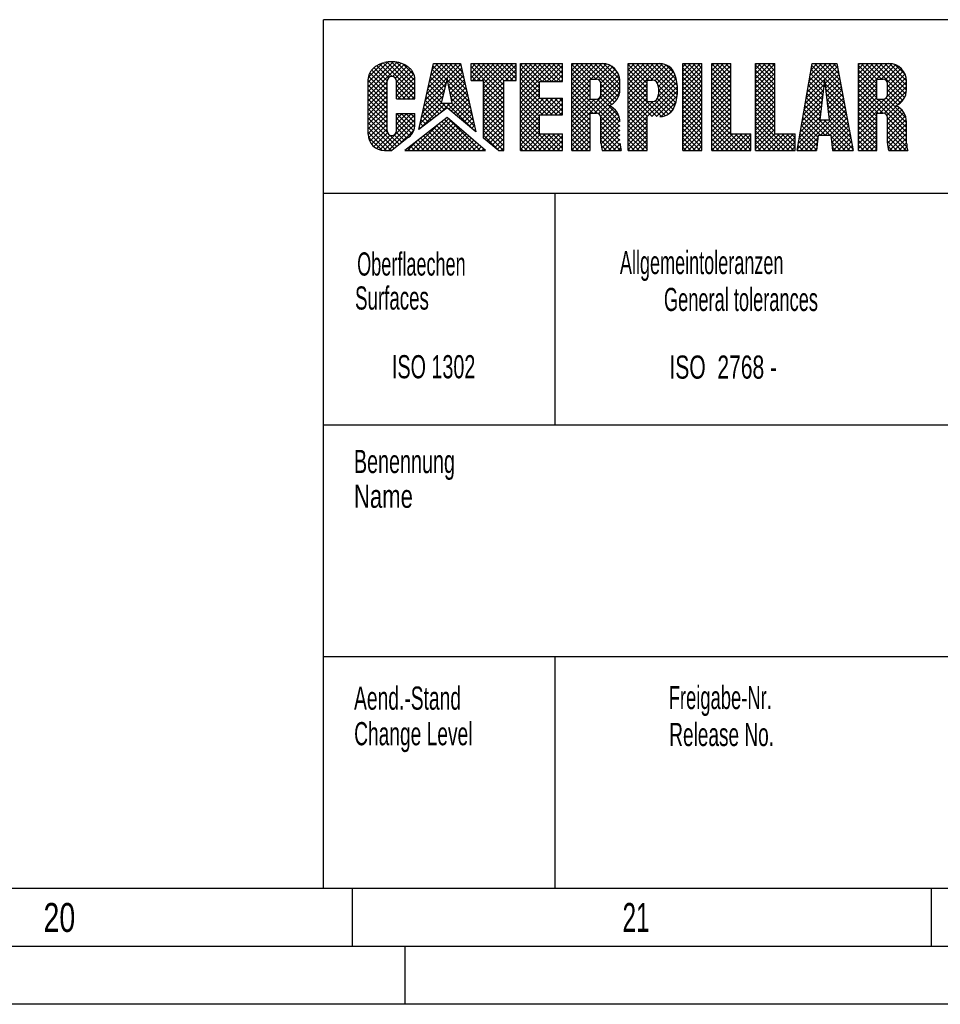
# Model space of a CAD drawing. Header units: millimetres. Extents: x 0 to 1189, y 0 to 841.
# Tile 63 of 111: x 966 to 1045, y 0 to 85. Entities that reach past the tile are written whole.
import ezdxf
from ezdxf.enums import TextEntityAlignment as Align

# ---------------------------------------------------------------- set-up
doc = ezdxf.new("R2010")
doc.units = ezdxf.units.MM
doc.header["$LTSCALE"] = 65.395
doc.layers.get('0').update_dxf_attribs({"linetype": 'CONTINUOUS'})
doc.styles.add('TEXTSTYLE_2', font='txt')
doc.styles.add('TEXTSTYLE_3', font='txt', dxfattribs={"width": 0.8})

msp = doc.modelspace()

# ---------------------------------------------------------------- linework, layer by layer
at = {"color": 6, "linetype": 'CONTINUOUS'}
for p, q in [((1179, 85), (992, 85)), ((992, 10), (992, 85)), ((1179, 70), (992, 70)), ((1184, 5), (5, 5))]:
    msp.add_line(p, q, dxfattribs=at)
at = {"color": 5, "linetype": 'CONTINUOUS'}
for p, q in [((997.99719, 81.36349), (995.84867, 79.21497)), ((997.58099, 81.35136), (995.84867, 79.61904)), ((998.35857, 81.3208), (995.84867, 78.8109)), ((998.68001, 81.23817), (995.84867, 78.40683)), ((997.06892, 81.24336), (995.86364, 80.03808)), ((996.28517, 80.79411), (996.23406, 80.74369)), ((996.33905, 80.84289), (996.28517, 80.79411)), ((996.39561, 80.88993), (996.33905, 80.84289)), ((997.47574, 79.73103), (996.35261, 80.85416)), ((996.45475, 80.93516), (996.39561, 80.88993)), ((996.51636, 80.9785), (996.45475, 80.93516)), ((996.58035, 81.01986), (996.51636, 80.9785)), ((996.64659, 81.05918), (996.58035, 81.01986)), ((997.61247, 79.99837), (996.58702, 81.02382)), ((996.71497, 81.09639), (996.64659, 81.05918)), ((996.78537, 81.13143), (996.71497, 81.09639)), ((996.85767, 81.16423), (996.78537, 81.13143)), ((997.91753, 80.09738), (996.85287, 81.16205)), ((996.93174, 81.19472), (996.85767, 81.16423)), ((997.00746, 81.22286), (996.93174, 81.19472)), ((997.08467, 81.24861), (997.00746, 81.22286)), ((997.16326, 81.27192), (997.08467, 81.24861)), ((999.88474, 78.53424), (997.15077, 81.26822)), ((997.324, 81.31104), (997.24308, 81.29274)), ((997.40587, 81.32678), (997.324, 81.31104)), ((997.48855, 81.33994), (997.40587, 81.32678)), ((999.88474, 78.93832), (997.48386, 81.33919)), ((997.57189, 81.3505), (997.48855, 81.33994)), ((997.65575, 81.35844), (997.57189, 81.3505)), ((997.73998, 81.36373), (997.65575, 81.35844)), ((997.82443, 81.36638), (997.73998, 81.36373)), ((997.90895, 81.36638), (997.82443, 81.36638)), ((999.88474, 79.34239), (997.86075, 81.36638)), ((997.99341, 81.36373), (997.90895, 81.36638)), ((998.96759, 81.12168), (997.94051, 80.0946)), ((998.07763, 81.35844), (997.99341, 81.36373)), ((998.16149, 81.3505), (998.07763, 81.35844)), ((998.24483, 81.33994), (998.16149, 81.3505)), ((999.22375, 80.97377), (998.19711, 79.94713)), ((998.32751, 81.32678), (998.24483, 81.33994)), ((999.44819, 80.79413), (998.28654, 79.63248)), ((999.88474, 79.74646), (998.30005, 81.33115)), ((998.40938, 81.31104), (998.32751, 81.32678)), ((998.4903, 81.29274), (998.40938, 81.31104)), ((998.57012, 81.27192), (998.4903, 81.29274)), ((998.64871, 81.24861), (998.57012, 81.27192)), ((998.72593, 81.22286), (998.64871, 81.24861)), ((998.80164, 81.19472), (998.72593, 81.22286)), ((998.87571, 81.16422), (998.80164, 81.19472)), ((999.82918, 80.20609), (998.86778, 81.16749)), ((998.94801, 81.13143), (998.87571, 81.16422)), ((999.01841, 81.09639), (998.94801, 81.13143)), ((999.08679, 81.05918), (999.01841, 81.09639)), ((999.15303, 81.01986), (999.08679, 81.05918)), ((999.21702, 80.9785), (999.15303, 81.01986)), ((999.27863, 80.93516), (999.21702, 80.9785)), ((999.33777, 80.88993), (999.27863, 80.93516)), ((999.39433, 80.84288), (999.33777, 80.88993)), ((999.44821, 80.79411), (999.39433, 80.84288)), ((999.49932, 80.74369), (999.44821, 80.79411)), ((1000.20981, 75.52125), (1001.48289, 81.20969)), ((1003.8294, 81.13463), (1000.78468, 78.08992)), ((1003.50038, 81.20969), (1000.90119, 78.6105)), ((1003.09631, 81.20969), (1001.0177, 79.13107)), ((1002.69224, 81.20969), (1001.1342, 79.65165)), ((1002.28817, 81.20969), (1001.25071, 80.17223)), ((1001.8841, 81.20969), (1001.36721, 80.6928)), ((1002.63995, 79.81974), (1001.44031, 81.01939)), ((1001.48289, 81.20969), (1003.81245, 81.20969)), ((1004.44197, 78.42179), (1001.65408, 81.20969)), ((1004.32412, 78.94372), (1002.05815, 81.20969)), ((1004.20627, 79.46564), (1002.46222, 81.20969)), ((1003.90383, 80.805), (1002.72183, 79.623)), ((1004.08841, 79.98757), (1002.86629, 81.20969)), ((1003.97056, 80.50949), (1003.27036, 81.20969)), ((1003.85271, 81.03141), (1003.67443, 81.20969)), ((1003.81245, 81.20969), (1005.13974, 75.33164)), ((1004.73346, 81.20969), (1008.6341, 81.20969)), ((1004.73346, 79.74696), (1004.73346, 81.20969)), ((1005.11667, 81.20969), (1004.73346, 80.82648)), ((1005.52074, 81.20969), (1004.73346, 80.42241)), ((1005.92481, 81.20969), (1004.73346, 80.01834)), ((1007.55055, 78.14172), (1004.73346, 80.9588)), ((1006.32888, 81.20969), (1004.86615, 79.74696)), ((1007.55055, 78.54579), (1004.88665, 81.20969)), ((1006.73295, 81.20969), (1005.27022, 79.74696)), ((1007.55055, 78.94986), (1005.29072, 81.20969)), ((1007.13702, 81.20969), (1005.67429, 79.74696)), ((1007.55055, 79.35393), (1005.69479, 81.20969)), ((1007.54109, 81.20969), (1005.81696, 79.48556)), ((1007.94516, 81.20969), (1005.81696, 79.08149)), ((1008.34924, 81.20969), (1005.81696, 78.67742)), ((1008.6341, 81.09048), (1005.81696, 78.27334)), ((1007.56159, 79.74696), (1006.09886, 81.20969)), ((1007.96566, 79.74696), (1006.50293, 81.20969)), ((1008.36973, 79.74696), (1006.907, 81.20969)), ((1008.6341, 79.88666), (1007.31107, 81.20969)), ((1008.6341, 80.29073), (1007.71514, 81.20969)), ((1008.6341, 80.6948), (1008.11922, 81.20969)), ((1008.6341, 81.09887), (1008.52329, 81.20969)), ((1008.6341, 79.74696), (1008.6341, 81.20969)), ((1009.0068, 81.20969), (1012.61814, 81.20969)), ((1009.0068, 73.70639), (1009.0068, 81.20969)), ((1009.15738, 81.20969), (1009.0068, 81.05911)), ((1009.56145, 81.20969), (1009.0068, 80.65504)), ((1009.96552, 81.20969), (1009.0068, 80.25097)), ((1010.36959, 81.20969), (1009.0068, 79.84689)), ((1010.77366, 81.20969), (1009.0068, 79.44282)), ((1011.17773, 81.20969), (1009.0068, 79.03875)), ((1011.5818, 81.20969), (1009.0068, 78.63468)), ((1011.98588, 81.20969), (1009.0068, 78.23061)), ((1010.65158, 79.48547), (1009.0068, 81.13025)), ((1010.86352, 79.6776), (1009.33143, 81.20969)), ((1011.26759, 79.6776), (1009.7355, 81.20969)), ((1011.67166, 79.6776), (1010.13957, 81.20969)), ((1012.07573, 79.6776), (1010.54364, 81.20969)), ((1012.38995, 81.20969), (1010.85786, 79.6776)), ((1012.4798, 79.6776), (1010.94771, 81.20969)), ((1012.61814, 81.03381), (1011.26193, 79.6776)), ((1012.61814, 79.94334), (1011.35178, 81.20969)), ((1012.61814, 80.34741), (1011.75586, 81.20969)), ((1012.61814, 80.75148), (1012.15993, 81.20969)), ((1012.61814, 81.15555), (1012.564, 81.20969)), ((1012.61814, 79.6776), (1012.61814, 81.20969)), ((1013.44054, 81.20969), (1016.07131, 81.20969)), ((1013.44054, 73.70637), (1013.44054, 81.20969)), ((1013.44054, 81.18894), (1013.46129, 81.20969)), ((1013.60216, 81.20969), (1013.44054, 81.04807)), ((1014.00623, 81.20969), (1013.44054, 80.644)), ((1014.4103, 81.20969), (1013.44054, 80.23993)), ((1014.81437, 81.20969), (1013.44054, 79.83586)), ((1015.21844, 81.20969), (1013.44054, 79.43178)), ((1015.62252, 81.20969), (1013.44054, 79.02771)), ((1016.02659, 81.20969), (1013.44054, 78.62364)), ((1015.01378, 79.56805), (1013.44054, 81.14129)), ((1015.12952, 79.85638), (1013.77621, 81.20969)), ((1015.53359, 79.85638), (1014.18028, 81.20969)), ((1017.45314, 78.3409), (1014.58435, 81.20969)), ((1017.55362, 78.64449), (1014.98842, 81.20969)), ((1016.39559, 81.17462), (1015.07735, 79.85638)), ((1017.58821, 79.01398), (1015.3925, 81.20969)), ((1016.69884, 81.0738), (1015.48142, 79.85638)), ((1017.58821, 79.41805), (1015.79657, 81.20969)), ((1016.95489, 80.92578), (1015.80183, 79.77272)), ((1017.58217, 79.82815), (1016.20669, 81.20363)), ((1017.41201, 80.40239), (1016.78093, 81.03347)), ((1018.30334, 81.20969), (1021.04138, 81.20969)), ((1018.30334, 73.70639), (1018.30334, 81.20969)), ((1018.45101, 81.20969), (1018.30334, 81.06201)), ((1018.85508, 81.20969), (1018.30334, 80.65794)), ((1019.25916, 81.20969), (1018.30334, 80.25387)), ((1019.66323, 81.20969), (1018.30334, 79.8498)), ((1020.0673, 81.20969), (1018.30334, 79.44573)), ((1020.47137, 81.20969), (1018.30334, 79.04166)), ((1020.87544, 81.20969), (1018.30334, 78.63758)), ((1021.2615, 81.19168), (1018.30334, 78.23351)), ((1019.94809, 79.48259), (1018.30334, 81.12734)), ((1020.04987, 79.78489), (1018.62507, 81.20969)), ((1020.46102, 79.7778), (1019.02914, 81.20969)), ((1022.48572, 78.15718), (1019.43321, 81.20969)), ((1022.53723, 78.50974), (1019.83728, 81.20969)), ((1022.55815, 78.89289), (1020.24135, 81.20969)), ((1021.57432, 81.10043), (1020.25878, 79.78489)), ((1021.83255, 80.95458), (1020.60698, 79.72901)), ((1022.53947, 79.31563), (1020.64542, 81.20969)), ((1022.04585, 80.76382), (1020.81285, 79.53081)), ((1022.4645, 79.79468), (1021.04952, 81.20966)), ((1022.29479, 80.36846), (1021.55454, 81.10871)), ((1023.02309, 81.20969), (1024.66788, 81.20969)), ((1023.02309, 73.70639), (1023.02309, 81.20969)), ((1023.29987, 81.20969), (1023.02309, 80.93291)), ((1023.70394, 81.20969), (1023.02309, 80.52884)), ((1024.10801, 81.20969), (1023.02309, 80.12477)), ((1024.51208, 81.20969), (1023.02309, 79.7207)), ((1024.66788, 80.96141), (1023.02309, 79.31663)), ((1024.66788, 79.20759), (1023.02309, 80.85237)), ((1024.66788, 79.61166), (1023.06985, 81.20969)), ((1024.66788, 80.01573), (1023.47392, 81.20969)), ((1024.66788, 80.4198), (1023.87799, 81.20969)), ((1024.66788, 80.82387), (1024.28206, 81.20969)), ((1024.66788, 73.70639), (1024.66788, 81.20969)), ((1025.52601, 81.20969), (1027.17077, 81.20969)), ((1025.52601, 73.70639), (1025.52601, 81.20969)), ((1025.72429, 81.20969), (1025.52601, 81.01141)), ((1026.12836, 81.20969), (1025.52601, 80.60734)), ((1026.53244, 81.20969), (1025.52601, 80.20327)), ((1026.93651, 81.20969), (1025.52601, 79.79919)), ((1027.17077, 79.53319), (1025.52601, 81.17795)), ((1027.17077, 81.03988), (1025.52601, 79.39512)), ((1027.17077, 79.12912), (1025.52601, 80.77388)), ((1027.17077, 79.93726), (1025.89835, 81.20969)), ((1027.17077, 80.34134), (1026.30242, 81.20969)), ((1027.17077, 80.74541), (1026.70649, 81.20969)), ((1027.17077, 81.14948), (1027.11056, 81.20969)), ((1027.17077, 75.13663), (1027.17077, 81.20969)), ((1029.28038, 81.20969), (1030.96093, 81.20969)), ((1029.28038, 73.70639), (1029.28038, 81.20969)), ((1029.36093, 81.20969), (1029.28038, 81.12914)), ((1029.765, 81.20969), (1029.28038, 80.72507)), ((1030.16908, 81.20969), (1029.28038, 80.32099)), ((1030.57315, 81.20969), (1029.28038, 79.91692)), ((1030.96093, 81.1934), (1029.28038, 79.51285)), ((1030.96093, 79.37967), (1029.28038, 81.06022)), ((1030.96093, 80.78933), (1029.28038, 79.10878)), ((1030.96093, 79.78375), (1029.53499, 81.20969)), ((1030.96093, 80.18782), (1029.93906, 81.20969)), ((1030.96093, 80.59189), (1030.34313, 81.20969)), ((1030.96093, 80.99596), (1030.7472, 81.20969)), ((1030.96093, 75.13663), (1030.96093, 81.20969)), ((1032.89172, 73.70639), (1034.17891, 81.20969)), ((1036.37287, 80.94834), (1033.67048, 78.24596)), ((1036.23014, 81.20969), (1033.75416, 78.7337)), ((1035.82607, 81.20969), (1033.83783, 79.22144)), ((1035.422, 81.20969), (1033.9215, 79.70919)), ((1035.01793, 81.20969), (1034.00517, 80.19693)), ((1034.61386, 81.20969), (1034.08885, 80.68467)), ((1036.85948, 78.32997), (1034.14975, 81.0397)), ((1034.20979, 81.20969), (1034.17252, 81.17242)), ((1034.17891, 81.20969), (1036.3243, 81.20969)), ((1036.76725, 78.82628), (1034.38384, 81.20969)), ((1036.67501, 79.32259), (1034.78791, 81.20969)), ((1036.58277, 79.8189), (1035.19198, 81.20969)), ((1036.49053, 80.31521), (1035.59605, 81.20969)), ((1036.3983, 80.81151), (1036.00012, 81.20969)), ((1036.3243, 81.20969), (1037.71876, 73.70639)), ((1038.18357, 81.20969), (1040.81436, 81.20969)), ((1038.18357, 73.70637), (1038.18357, 81.20969)), ((1038.2505, 81.20969), (1038.18357, 81.14276)), ((1038.65457, 81.20969), (1038.18357, 80.73869)), ((1039.05864, 81.20969), (1038.18357, 80.33461)), ((1039.46271, 81.20969), (1038.18357, 79.93054)), ((1039.86678, 81.20969), (1038.18357, 79.52647)), ((1040.27085, 81.20969), (1038.18357, 79.1224)), ((1040.67492, 81.20969), (1038.18357, 78.71833)), ((1041.05912, 81.18981), (1038.18357, 78.31426)), ((1039.75686, 79.4733), (1038.18357, 81.0466)), ((1039.77785, 79.85638), (1038.42455, 81.20969)), ((1040.18193, 79.85638), (1038.82862, 81.20969)), ((1042.16542, 78.27696), (1039.23269, 81.20969)), ((1042.27806, 78.56839), (1039.63676, 81.20969)), ((1042.33056, 78.91996), (1040.04083, 81.20969)), ((1041.37547, 81.10209), (1040.12976, 79.85638)), ((1042.33127, 79.32332), (1040.44491, 81.20969)), ((1041.64167, 80.96422), (1040.488, 79.81055)), ((1041.86676, 80.78524), (1040.66984, 79.58832)), ((1042.33088, 79.72779), (1040.84938, 81.20928)), ((1042.2331, 80.22964), (1041.35123, 81.11151)), ((995.85043, 79.91859), (995.84865, 79.8553)), ((995.85574, 79.98177), (995.85043, 79.91859)), ((995.86457, 80.04473), (995.85574, 79.98177)), ((995.87692, 80.10735), (995.86457, 80.04473)), ((995.89275, 80.16954), (995.87692, 80.10735)), ((997.47392, 78.52063), (995.879, 80.11555)), ((995.91206, 80.23117), (995.89275, 80.16954)), ((995.93479, 80.29214), (995.91206, 80.23117)), ((995.96091, 80.35235), (995.93479, 80.29214)), ((995.99037, 80.41169), (995.96091, 80.35235)), ((997.47392, 78.92471), (995.98923, 80.4094)), ((996.02312, 80.47005), (995.99037, 80.41169)), ((996.05911, 80.52733), (996.02312, 80.47005)), ((996.09828, 80.58343), (996.05911, 80.52733)), ((996.14054, 80.63825), (996.09828, 80.58343)), ((996.18583, 80.6917), (996.14054, 80.63825)), ((997.47392, 79.32878), (996.15151, 80.65119)), ((996.23406, 80.74369), (996.18583, 80.6917)), ((999.63775, 80.57963), (998.28654, 79.22841)), ((999.7852, 80.323), (998.28654, 78.82434)), ((999.874, 80.00773), (998.28654, 78.42027)), ((999.54755, 80.6917), (999.49932, 80.74369)), ((999.59284, 80.63825), (999.54755, 80.6917)), ((999.6351, 80.58342), (999.59284, 80.63825)), ((999.67427, 80.52732), (999.6351, 80.58342)), ((999.71026, 80.47005), (999.67427, 80.52732)), ((999.74301, 80.41169), (999.71026, 80.47005)), ((999.77247, 80.35235), (999.74301, 80.41169)), ((999.79859, 80.29214), (999.77247, 80.35235)), ((999.82132, 80.23117), (999.79859, 80.29214)), ((999.84063, 80.16954), (999.82132, 80.23117)), ((999.85646, 80.10735), (999.84063, 80.16954)), ((999.86881, 80.04473), (999.85646, 80.10735)), ((999.87764, 79.98177), (999.86881, 80.04473)), ((999.88295, 79.91859), (999.87764, 79.98177)), ((999.88473, 79.85529), (999.88295, 79.91859)), ((1002.40756, 78.83992), (1001.21862, 80.02886)), ((1002.48502, 79.16653), (1001.29252, 80.35904)), ((1002.56249, 79.49314), (1001.36641, 80.68921)), ((1002.66123, 79.90948), (1002.16011, 77.79664)), ((1003.10816, 77.79664), (1002.66123, 79.90948)), ((1003.97827, 80.47536), (1002.79238, 79.28947)), ((1004.0527, 80.14572), (1002.86293, 78.95595)), ((1005.54123, 79.74696), (1004.73346, 80.55473)), ((1005.13716, 79.74696), (1004.73346, 80.15066)), ((1008.6341, 80.68641), (1007.69465, 79.74696)), ((1008.6341, 80.28234), (1008.09872, 79.74696)), ((1010.65158, 79.08139), (1009.0068, 80.72618)), ((1010.65158, 78.67732), (1009.0068, 80.32211)), ((1010.65158, 78.27325), (1009.0068, 79.91803)), ((1012.61814, 80.62974), (1011.666, 79.6776)), ((1012.61814, 80.22566), (1012.07007, 79.6776)), ((1015.01378, 79.16398), (1013.44054, 80.73722)), ((1015.01378, 78.7599), (1013.44054, 80.33314)), ((1015.01378, 78.35583), (1013.44054, 79.92907)), ((1017.57035, 79.92495), (1013.44054, 75.79514)), ((1017.17091, 80.73772), (1015.94211, 79.50893)), ((1017.34848, 80.51123), (1015.94344, 79.10618)), ((1017.48475, 80.24342), (1015.94344, 78.70211)), ((1019.94809, 79.07852), (1018.30334, 80.72327)), ((1019.94809, 78.67445), (1018.30334, 80.3192)), ((1019.94809, 78.27038), (1018.30334, 79.91513)), ((1022.4309, 79.93665), (1020.87576, 78.38151)), ((1022.21588, 80.52977), (1020.89978, 79.21367)), ((1022.33803, 80.24785), (1020.94925, 78.85907)), ((1024.66788, 80.55734), (1023.02309, 78.91256)), ((1024.66788, 78.80352), (1023.02309, 80.4483)), ((1024.66788, 80.15327), (1023.02309, 78.50849)), ((1024.66788, 78.39945), (1023.02309, 80.04423)), ((1027.17077, 80.63581), (1025.52601, 78.99105)), ((1027.17077, 78.72505), (1025.52601, 80.3698)), ((1027.17077, 80.23174), (1025.52601, 78.58698)), ((1027.17077, 78.32098), (1025.52601, 79.96573)), ((1030.96093, 78.9756), (1029.28038, 80.65615)), ((1030.96093, 80.38525), (1029.28038, 78.70471)), ((1030.96093, 78.57153), (1029.28038, 80.25208)), ((1030.96093, 79.98118), (1029.28038, 78.30064)), ((1035.14271, 78.83453), (1033.97225, 80.005)), ((1035.18425, 79.19707), (1034.03141, 80.3499)), ((1035.22579, 79.5596), (1034.09058, 80.6948)), ((1036.43619, 80.6076), (1035.28881, 79.46021)), ((1036.49952, 80.26685), (1035.33035, 79.09768)), ((1036.56285, 79.92611), (1035.37189, 78.73515)), ((1039.75686, 79.06923), (1038.18357, 80.64253)), ((1039.75686, 78.66516), (1038.18357, 80.23846)), ((1042.29879, 80.00505), (1040.64933, 78.35559)), ((1042.05343, 80.56784), (1040.68649, 79.2009)), ((1042.19991, 80.31025), (1040.68649, 78.79682)), ((995.84867, 75.11494), (995.84867, 79.85529)), ((997.47393, 78.11656), (995.84867, 79.74182)), ((997.47392, 79.62801), (995.84867, 78.00276)), ((997.47393, 77.71248), (995.84867, 79.33774)), ((997.47392, 79.22394), (995.84867, 77.59869)), ((997.47395, 75.41291), (997.47392, 79.69278)), ((999.83906, 78.17586), (998.28486, 79.73005)), ((998.28654, 78.17586), (998.28654, 79.69278)), ((999.43498, 78.17586), (998.28654, 79.32431)), ((999.88474, 79.6144), (998.4462, 78.17586)), ((999.88474, 79.21033), (998.85027, 78.17586)), ((999.88474, 78.17586), (999.88474, 79.85529)), ((1002.55332, 79.45448), (1000.66818, 77.56934)), ((1002.25263, 78.18671), (1001.07083, 79.3685)), ((1002.33009, 78.51332), (1001.14473, 79.69868)), ((1004.55983, 77.89987), (1002.69102, 79.76868)), ((1004.67768, 77.37794), (1002.79942, 79.2562)), ((1004.12713, 79.81608), (1002.93348, 78.62243)), ((1004.20157, 79.48645), (1003.00403, 78.28891)), ((1004.276, 79.15681), (1003.07458, 77.95539)), ((1004.73346, 79.74696), (1005.81696, 79.74696)), ((1005.81696, 74.76916), (1005.81696, 79.74696)), ((1007.55055, 79.60286), (1005.81696, 77.86927)), ((1007.55055, 77.73765), (1005.81696, 79.47123)), ((1007.55055, 79.19879), (1005.81696, 77.4652)), ((1007.55055, 77.33357), (1005.81696, 79.06716)), ((1007.55055, 79.74696), (1008.6341, 79.74696)), ((1007.55055, 73.70639), (1007.55055, 79.74696)), ((1008.6341, 79.87827), (1008.50279, 79.74696)), ((1011.73937, 76.78139), (1009.0068, 79.51396)), ((1010.65158, 79.47132), (1009.0068, 77.82654)), ((1011.3353, 76.78139), (1009.0068, 79.10989)), ((1010.65158, 79.06725), (1009.0068, 77.42247)), ((1010.65158, 79.6776), (1012.61814, 79.6776)), ((1010.65158, 78.21161), (1010.65158, 79.6776)), ((1012.61814, 79.82159), (1012.47414, 79.6776)), ((1015.01378, 79.79281), (1013.44054, 78.21957)), ((1017.58821, 79.53874), (1013.44054, 75.39107)), ((1017.58821, 75.37734), (1013.44054, 79.525)), ((1015.01378, 79.38874), (1013.44054, 77.8155)), ((1015.64597, 76.9155), (1013.44054, 79.12093)), ((1015.01378, 79.85638), (1015.56421, 79.85638)), ((1015.01378, 78.1401), (1015.01378, 79.85638)), ((1017.58821, 79.13467), (1015.37796, 76.92442)), ((1015.94344, 78.51933), (1015.94344, 79.47716)), ((1017.3054, 78.08457), (1015.94344, 79.44653)), ((1017.58821, 78.96664), (1017.58821, 79.69277)), ((1022.50148, 79.60315), (1018.30334, 75.40502)), ((1021.16992, 76.64447), (1018.30334, 79.51106)), ((1019.94809, 79.4742), (1018.30334, 77.82944)), ((1022.54578, 79.24339), (1018.30334, 75.00094)), ((1020.77197, 76.63836), (1018.30334, 79.10699)), ((1019.94809, 79.07012), (1018.30334, 77.42537)), ((1019.94809, 79.78489), (1020.37717, 79.78489)), ((1019.94809, 77.92558), (1019.94809, 79.78489)), ((1022.40911, 77.82971), (1020.87068, 79.36814)), ((1024.66788, 79.7492), (1023.02309, 78.10442)), ((1024.66788, 77.99538), (1023.02309, 79.64016)), ((1024.66788, 79.34513), (1023.02309, 77.70034)), ((1024.66788, 77.5913), (1023.02309, 79.23609)), ((1027.17077, 79.82766), (1025.52601, 78.18291)), ((1027.17077, 77.91691), (1025.52601, 79.56166)), ((1027.17077, 79.42359), (1025.52601, 77.77884)), ((1027.17077, 77.51284), (1025.52601, 79.15759)), ((1030.96093, 78.16746), (1029.28038, 79.84801)), ((1030.96093, 79.57711), (1029.28038, 77.89657)), ((1030.96093, 77.76339), (1029.28038, 79.44393)), ((1030.96093, 79.17304), (1029.28038, 77.4925)), ((1035.20477, 79.37617), (1033.58681, 77.75821)), ((1035.05962, 78.10947), (1033.85391, 79.31519)), ((1035.10117, 78.472), (1033.91308, 79.66009)), ((1035.2516, 79.78489), (1034.85828, 76.35231)), ((1035.2516, 79.78489), (1035.64492, 76.35231)), ((1036.95172, 77.83366), (1035.2841, 79.50128)), ((1036.62617, 79.58536), (1035.41343, 78.37262)), ((1036.6895, 79.24462), (1035.45497, 78.01009)), ((1039.75686, 78.26109), (1038.18357, 79.83439)), ((1042.33127, 79.63346), (1038.18357, 75.48576)), ((1039.75686, 79.48348), (1038.18357, 77.91019)), ((1042.33127, 75.28261), (1038.18357, 79.43031)), ((1039.75686, 79.07941), (1038.18357, 77.50612)), ((1039.75686, 79.85638), (1040.30727, 79.85638)), ((1039.75686, 78.1401), (1039.75686, 79.85638)), ((1042.33127, 79.22939), (1040.0263, 76.92442)), ((1040.68649, 78.51933), (1040.68649, 79.47716)), ((1042.00789, 78.03042), (1040.68649, 79.35182)), ((1042.33127, 78.96664), (1042.33127, 79.69277)), ((997.47393, 77.30841), (995.84867, 78.93367)), ((997.47392, 78.81987), (995.84867, 77.19462)), ((997.47394, 76.90434), (995.84867, 78.5296)), ((997.47393, 78.4158), (995.84867, 76.79054)), ((999.03091, 78.17586), (998.28654, 78.92023)), ((998.62684, 78.17586), (998.28654, 78.51616)), ((999.88474, 78.80626), (999.25434, 78.17586)), ((999.88474, 78.40219), (999.65841, 78.17586)), ((1002.30205, 78.39507), (1000.43517, 76.52819)), ((1002.42768, 78.92478), (1000.55167, 77.04876)), ((1002.19345, 77.03367), (1000.84915, 78.37797)), ((1002.42272, 77.20848), (1000.92305, 78.70815)), ((1002.17517, 77.8601), (1000.99694, 79.03833)), ((1004.35044, 78.82717), (1002.79909, 77.27582)), ((1004.79553, 76.85602), (1002.90782, 78.74373)), ((1004.91339, 76.3341), (1003.01623, 78.23126)), ((1004.42487, 78.49754), (1003.01982, 77.09248)), ((1007.55055, 78.79471), (1005.81696, 77.06113)), ((1007.55055, 76.9295), (1005.81696, 78.66309)), ((1007.55055, 78.39064), (1005.81696, 76.65706)), ((1007.55055, 76.52543), (1005.81696, 78.25902)), ((1010.93123, 76.78139), (1009.0068, 78.70582)), ((1010.65158, 78.66318), (1009.0068, 77.0184)), ((1010.65158, 76.65697), (1009.0068, 78.30175)), ((1010.65158, 78.25911), (1009.0068, 76.61433)), ((1011.00815, 78.21161), (1009.0068, 76.21025)), ((1011.41222, 78.21161), (1009.0068, 75.80618)), ((1011.8163, 78.21161), (1009.0068, 75.40211)), ((1010.65158, 78.21161), (1012.61814, 78.21161)), ((1012.14344, 76.78139), (1010.71322, 78.21161)), ((1012.22037, 78.21161), (1010.79015, 76.78139)), ((1012.54751, 76.78139), (1011.11729, 78.21161)), ((1012.61814, 78.20531), (1011.19422, 76.78139)), ((1012.61814, 77.11484), (1011.52137, 78.21161)), ((1012.61814, 77.51891), (1011.92544, 78.21161)), ((1012.61814, 77.92298), (1012.32951, 78.21161)), ((1012.61814, 76.78139), (1012.61814, 78.21161)), ((1015.01378, 78.98467), (1013.44054, 77.41143)), ((1015.23298, 76.92442), (1013.44054, 78.71686)), ((1015.01378, 78.5806), (1013.44054, 77.00736)), ((1015.01378, 76.73955), (1013.44054, 78.31279)), ((1017.56609, 78.70848), (1015.73923, 76.88162)), ((1017.50078, 76.67697), (1015.8753, 78.30246)), ((1017.11759, 77.86831), (1015.94344, 79.04246)), ((1016.89134, 77.69049), (1015.94344, 78.63839)), ((1020.36789, 76.63836), (1018.30334, 78.70292)), ((1019.94809, 78.66605), (1018.30334, 77.0213)), ((1019.96382, 76.63836), (1018.30334, 78.29885)), ((1019.94809, 78.26198), (1018.30334, 76.61723)), ((1022.55762, 78.85116), (1020.34482, 76.63836)), ((1022.52659, 78.41606), (1020.7489, 76.63836)), ((1021.99531, 77.0313), (1020.82471, 78.2019)), ((1022.1766, 77.25408), (1020.90703, 78.52365)), ((1022.31171, 77.52304), (1020.9489, 78.88585)), ((1024.66788, 78.94106), (1023.02309, 77.29627)), ((1024.66788, 77.18723), (1023.02309, 78.83202)), ((1024.66788, 78.53698), (1023.02309, 76.8922)), ((1024.66788, 76.78316), (1023.02309, 78.42794)), ((1027.17077, 79.01952), (1025.52601, 77.37477)), ((1027.17077, 77.10877), (1025.52601, 78.75352)), ((1027.17077, 78.61545), (1025.52601, 76.9707)), ((1027.17077, 76.7047), (1025.52601, 78.34945)), ((1027.17077, 78.21138), (1025.52601, 76.56663)), ((1030.96093, 77.35932), (1029.28038, 79.03986)), ((1030.96093, 78.76897), (1029.28038, 77.08843)), ((1030.96093, 76.95525), (1029.28038, 78.63579)), ((1030.96093, 78.3649), (1029.28038, 76.68435)), ((1030.96093, 76.55118), (1029.28038, 78.23172)), ((1035.10018, 78.46345), (1033.41947, 76.78273)), ((1035.15248, 78.91981), (1033.50314, 77.27047)), ((1034.935, 77.02188), (1033.67641, 78.28048)), ((1034.97654, 77.38441), (1033.73557, 78.62538)), ((1035.01808, 77.74694), (1033.79474, 78.97029)), ((1037.04396, 77.33735), (1035.33639, 79.04492)), ((1037.1362, 76.84105), (1035.38868, 78.58856)), ((1036.75283, 78.90387), (1035.49651, 77.64755)), ((1036.81615, 78.56313), (1035.53805, 77.28502)), ((1036.87948, 78.22238), (1035.57959, 76.92249)), ((1040.28539, 76.92442), (1038.18357, 79.02624)), ((1039.75686, 78.67534), (1038.18357, 77.10205)), ((1039.88132, 76.92442), (1038.18357, 78.62217)), ((1039.75686, 78.27127), (1038.18357, 76.69797)), ((1039.75686, 76.64481), (1038.18357, 78.2181)), ((1042.32398, 78.81803), (1040.4148, 76.90885)), ((1042.28504, 76.54105), (1040.57517, 78.25092)), ((1041.81109, 77.82315), (1040.68649, 78.94775)), ((1041.5756, 77.65457), (1040.68649, 78.54368)), ((1042.14088, 78.23086), (1041.55014, 77.64012)), ((997.47394, 76.50026), (995.84867, 78.12553)), ((997.47393, 78.01173), (995.84867, 76.38647)), ((997.47394, 76.09619), (995.84867, 77.72146)), ((997.47393, 77.60766), (995.84867, 75.9824)), ((998.28654, 78.17586), (999.88474, 78.17586)), ((1002.66123, 77.39033), (1000.20981, 75.52125)), ((1002.17641, 77.86536), (1000.31866, 76.00761)), ((1002.51176, 77.79664), (1000.32163, 75.60651)), ((1001.50565, 76.50926), (1000.62747, 77.38744)), ((1001.73492, 76.68406), (1000.70136, 77.71762)), ((1001.96419, 76.85887), (1000.77526, 78.0478)), ((1002.91583, 77.79664), (1002.02259, 76.9034)), ((1002.16011, 77.79664), (1003.10816, 77.79664)), ((1002.65199, 77.38328), (1002.23863, 77.79664)), ((1004.95054, 75.4888), (1002.6427, 77.79664)), ((1005.13974, 75.33164), (1002.66123, 77.39033)), ((1005.03124, 75.81217), (1003.04677, 77.79664)), ((1004.4993, 78.1679), (1003.24055, 76.90914)), ((1004.57374, 77.83826), (1003.46128, 76.7258)), ((1004.64817, 77.50862), (1003.68201, 76.54246)), ((1007.55055, 77.98657), (1005.81696, 76.25299)), ((1007.55055, 76.12136), (1005.81696, 77.85494)), ((1007.55055, 77.5825), (1005.81696, 75.84892)), ((1007.55055, 75.71729), (1005.81696, 77.45087)), ((1010.65158, 76.2529), (1009.0068, 77.89768)), ((1010.65158, 75.84883), (1009.0068, 77.49361)), ((1012.61814, 77.80124), (1011.59829, 76.78139)), ((1012.61814, 77.39717), (1012.00236, 76.78139)), ((1015.01378, 78.17653), (1013.44054, 76.60329)), ((1015.38143, 78.1401), (1013.44054, 76.19922)), ((1015.01378, 76.33548), (1013.44054, 77.90872)), ((1015.01378, 75.93141), (1013.44054, 77.50465)), ((1015.01378, 78.1401), (1015.56421, 78.1401)), ((1017.58821, 75.78141), (1015.22951, 78.1401)), ((1017.58814, 76.18554), (1015.62815, 78.14553)), ((1016.77493, 77.51325), (1015.92468, 76.663)), ((1017.01933, 77.35357), (1015.94344, 76.27768)), ((1020.42182, 77.92757), (1018.30334, 75.80909)), ((1020.01576, 77.92558), (1018.30334, 76.21316)), ((1019.94809, 76.25002), (1018.30334, 77.89478)), ((1019.94809, 75.84595), (1018.30334, 77.4907)), ((1019.94809, 77.92558), (1020.37717, 77.92558)), ((1021.50007, 76.7184), (1020.29289, 77.92558)), ((1021.77091, 76.85163), (1020.629, 77.99354)), ((1022.43256, 77.91796), (1021.158, 76.64339)), ((1024.66788, 78.13291), (1023.02309, 76.48813)), ((1024.66788, 76.37909), (1023.02309, 78.02387)), ((1024.66788, 77.72884), (1023.02309, 76.08406)), ((1024.66788, 75.97502), (1023.02309, 77.6198)), ((1027.17077, 76.30062), (1025.52601, 77.94538)), ((1027.17077, 77.80731), (1025.52601, 76.16255)), ((1027.17077, 75.89655), (1025.52601, 77.54131)), ((1027.17077, 77.40324), (1025.52601, 75.75848)), ((1030.96093, 77.96083), (1029.28038, 76.28028)), ((1030.96093, 76.14711), (1029.28038, 77.82765)), ((1030.96093, 77.55676), (1029.28038, 75.87621)), ((1030.96093, 75.74303), (1029.28038, 77.42358)), ((1037.00613, 77.54089), (1033.17163, 73.70639)), ((1034.9956, 77.55072), (1033.25212, 75.80724)), ((1035.04789, 78.00708), (1033.33579, 76.29498)), ((1037.44236, 73.70639), (1033.55807, 77.59067)), ((1034.89346, 76.65935), (1033.61724, 77.93558)), ((1037.22843, 76.34474), (1035.44098, 78.1322)), ((1037.32067, 75.84843), (1035.49327, 77.67583)), ((1036.9428, 77.88164), (1035.62113, 76.55996)), ((1040.47101, 78.17727), (1038.18357, 75.88983)), ((1040.02977, 78.1401), (1038.18357, 76.2939)), ((1039.75686, 76.24073), (1038.18357, 77.81403)), ((1039.75686, 75.83666), (1038.18357, 77.40996)), ((1039.75686, 78.1401), (1040.30727, 78.1401)), ((1042.33127, 75.68668), (1039.87785, 78.1401)), ((1042.33127, 76.09075), (1040.28192, 78.1401)), ((1041.45459, 77.54457), (1040.63899, 76.72897)), ((1041.70871, 77.39462), (1040.68649, 76.3724)), ((997.47394, 75.69212), (995.84867, 77.31739)), ((997.47393, 77.20359), (995.84867, 75.57833)), ((997.50507, 75.25691), (995.84867, 76.91332)), ((997.47394, 76.79953), (995.84867, 75.17426)), ((998.31378, 74.04414), (995.84867, 76.50925)), ((999.88474, 76.7859), (996.86185, 73.76301)), ((998.28654, 76.90275), (999.88474, 76.90275)), ((998.28654, 75.41291), (998.28654, 76.90275)), ((998.3853, 76.90275), (998.28654, 76.80398)), ((998.78937, 76.90275), (998.28654, 76.39991)), ((999.19344, 76.90275), (998.28654, 75.99584)), ((999.59751, 76.90275), (998.28654, 75.59177)), ((999.77507, 75.41134), (998.28654, 76.89988)), ((999.86561, 75.72488), (998.68774, 76.90275)), ((1002.65279, 76.54274), (999.01793, 73.70639)), ((999.88474, 76.10982), (999.09181, 76.90275)), ((999.88474, 76.51389), (999.49588, 76.90275)), ((999.88474, 75.95625), (999.88474, 76.90275)), ((1001.04712, 76.15965), (1000.47968, 76.72709)), ((1001.27638, 76.33446), (1000.55357, 77.05727)), ((1005.97776, 73.70639), (1002.65279, 76.54274)), ((1004.7226, 77.17899), (1003.90274, 76.35912)), ((1004.79704, 76.84935), (1004.12347, 76.17578)), ((1004.87147, 76.51971), (1004.3442, 75.99244)), ((1007.55055, 77.17843), (1005.81696, 75.44485)), ((1007.55055, 75.31322), (1005.81696, 77.0468)), ((1007.55055, 76.77436), (1005.81696, 75.04078)), ((1007.55055, 74.90915), (1005.81696, 76.64273)), ((1010.65158, 75.44475), (1009.0068, 77.08954)), ((1011.98588, 73.70639), (1009.0068, 76.68547)), ((1010.65158, 76.64282), (1009.0068, 74.99804)), ((1010.65158, 76.78139), (1012.61814, 76.78139)), ((1010.65158, 75.13663), (1010.65158, 76.78139)), ((1012.61814, 76.9931), (1012.40643, 76.78139)), ((1015.01378, 75.52734), (1013.44054, 77.10057)), ((1015.01378, 75.12326), (1013.44054, 76.6965)), ((1015.01378, 76.56024), (1013.44054, 74.987)), ((1015.01378, 76.92442), (1015.56421, 76.92442)), ((1015.01378, 73.70637), (1015.01378, 76.92442)), ((1017.58821, 74.97326), (1015.93453, 76.62695)), ((1017.22459, 77.15477), (1015.94344, 75.87361)), ((1017.39109, 76.9172), (1015.94344, 75.46954)), ((1017.5145, 76.63654), (1015.94344, 75.06547)), ((1015.94344, 74.34998), (1015.94344, 76.54518)), ((1019.94809, 75.44188), (1018.30334, 77.08663)), ((1019.94809, 75.03781), (1018.30334, 76.68256)), ((1019.94809, 73.70639), (1019.94809, 76.63837)), ((1022.18355, 77.26488), (1021.76925, 76.85057)), ((1024.66788, 77.32477), (1023.02309, 75.67999)), ((1024.66788, 75.57095), (1023.02309, 77.21573)), ((1024.66788, 76.9207), (1023.02309, 75.27592)), ((1024.66788, 75.16688), (1023.02309, 76.81166)), ((1024.66788, 76.51663), (1023.02309, 74.87185)), ((1027.17077, 75.49248), (1025.52601, 77.13724)), ((1027.17077, 76.99917), (1025.52601, 75.35441)), ((1028.55279, 73.70639), (1025.52601, 76.73316)), ((1027.17077, 76.5951), (1025.52601, 74.95034)), ((1030.96093, 77.15269), (1029.28038, 75.47214)), ((1030.96093, 75.33896), (1029.28038, 77.01951)), ((1030.96093, 76.74861), (1029.28038, 75.06807)), ((1032.18943, 73.70639), (1029.28038, 76.61544)), ((1034.89101, 76.63799), (1033.08478, 74.83175)), ((1034.94331, 77.09435), (1033.16845, 75.3195)), ((1034.90718, 75.02935), (1033.38057, 76.55596)), ((1035.31125, 75.02935), (1033.43973, 76.90087)), ((1035.71532, 75.02935), (1033.4989, 77.24577)), ((1037.06946, 77.20015), (1034.89866, 75.02935)), ((1037.13278, 76.8594), (1035.30273, 75.02935)), ((1037.41291, 75.35212), (1035.54556, 77.21947)), ((1037.50515, 74.85581), (1035.59785, 76.76311)), ((1037.19611, 76.51866), (1035.7068, 75.02935)), ((1039.75686, 75.43259), (1038.18357, 77.00589)), ((1039.75686, 76.65499), (1038.18357, 75.08169)), ((1039.75686, 75.02852), (1038.18357, 76.60182)), ((1039.75686, 76.92442), (1040.30727, 76.92442)), ((1039.75686, 73.70637), (1039.75686, 76.92442)), ((1041.92295, 77.20479), (1040.68649, 75.96833)), ((1042.09873, 76.9765), (1040.68649, 75.56426)), ((1042.23295, 76.70665), (1040.68649, 75.16018)), ((1040.68649, 74.34998), (1040.68649, 76.54518)), ((1042.33127, 74.87854), (1040.68649, 76.52332)), ((998.08665, 73.86719), (995.84867, 76.10518)), ((997.84339, 73.70639), (995.84867, 75.7011)), ((997.47394, 76.39546), (995.88325, 74.80477)), ((997.47394, 75.99139), (995.98758, 74.50503)), ((999.88474, 76.38183), (997.21008, 73.70717)), ((999.88474, 75.97776), (997.61337, 73.70639)), ((999.63165, 75.15069), (998.28654, 76.49581)), ((999.44474, 74.93353), (998.28654, 76.09174)), ((999.22227, 74.75193), (998.28654, 75.68767)), ((1001.82106, 75.89373), (999.63372, 73.70639)), ((1002.77224, 76.44084), (1000.03779, 73.70639)), ((1000.35932, 75.63524), (1000.258, 75.73656)), ((1000.58858, 75.81005), (1000.33189, 76.06674)), ((1000.81785, 75.98485), (1000.40579, 76.39691)), ((1002.9903, 76.25482), (1000.44186, 73.70639)), ((1003.20836, 76.06881), (1000.84594, 73.70639)), ((1003.42642, 75.8828), (1001.25001, 73.70639)), ((1003.50038, 73.70639), (1001.53571, 75.67106)), ((1003.64448, 75.69679), (1001.65408, 73.70639)), ((1003.90445, 73.70639), (1001.76267, 75.84817)), ((1004.30852, 73.70639), (1001.98964, 76.02527)), ((1004.7126, 73.70639), (1002.21661, 76.20238)), ((1005.11667, 73.70639), (1002.44357, 76.37948)), ((1005.52074, 73.70639), (1002.86782, 76.35931)), ((1004.94591, 76.19007), (1004.56493, 75.80909)), ((1005.02034, 75.86044), (1004.78566, 75.62575)), ((1007.55055, 74.50508), (1005.81696, 76.23866)), ((1007.55055, 74.10101), (1005.81696, 75.83459)), ((1007.55055, 76.37029), (1005.88932, 74.70906)), ((1007.55055, 75.96622), (1006.11005, 74.52572)), ((1011.5818, 73.70639), (1009.0068, 76.28139)), ((1010.65158, 76.23875), (1009.0068, 74.59397)), ((1011.17773, 73.70639), (1009.0068, 75.87732)), ((1010.65158, 75.83468), (1009.0068, 74.1899)), ((1015.01378, 74.71919), (1013.44054, 76.29243)), ((1015.01378, 76.15617), (1013.44054, 74.58293)), ((1015.01378, 74.31512), (1013.44054, 75.88836)), ((1015.01378, 75.7521), (1013.44054, 74.17886)), ((1017.58255, 76.30051), (1015.94344, 74.6614)), ((1017.58821, 74.56919), (1015.94344, 76.21397)), ((1017.60761, 74.14572), (1015.94344, 75.80989)), ((1017.58821, 75.9021), (1015.94996, 74.26385)), ((1019.94809, 74.63374), (1018.30334, 76.27849)), ((1019.94809, 76.24163), (1018.30334, 74.59687)), ((1019.94809, 74.22967), (1018.30334, 75.87442)), ((1019.94809, 75.83756), (1018.30334, 74.1928)), ((1024.66788, 74.76281), (1023.02309, 76.40759)), ((1024.66788, 76.11256), (1023.02309, 74.46778)), ((1024.66788, 74.35874), (1023.02309, 76.00352)), ((1024.66788, 75.70849), (1023.02309, 74.0637)), ((1028.14872, 73.70639), (1025.52601, 76.32909)), ((1027.17077, 76.19102), (1025.52601, 74.54627)), ((1027.74465, 73.70639), (1025.52601, 75.92502)), ((1027.17077, 75.78695), (1025.52601, 74.1422)), ((1030.96093, 76.34454), (1029.28038, 74.664)), ((1031.78536, 73.70639), (1029.28038, 76.21137)), ((1030.96093, 75.94047), (1029.28038, 74.25993)), ((1031.38129, 73.70639), (1029.28038, 75.80729)), ((1035.41348, 76.35231), (1032.91743, 73.85627)), ((1035.00941, 76.35231), (1033.00111, 74.34401)), ((1034.64424, 74.48415), (1033.26223, 75.86616)), ((1034.68578, 74.84668), (1033.3214, 76.21106)), ((1034.85828, 76.35231), (1035.64492, 76.35231)), ((1037.68962, 73.86319), (1035.2005, 76.35231)), ((1037.59738, 74.3595), (1035.60458, 76.35231)), ((1037.25944, 76.17792), (1035.82881, 74.74729)), ((1037.32276, 75.83717), (1035.87036, 74.38477)), ((1039.75686, 76.25091), (1038.18357, 74.67762)), ((1039.75686, 74.62445), (1038.18357, 76.19775)), ((1039.75686, 75.84684), (1038.18357, 74.27355)), ((1039.75686, 74.22038), (1038.18357, 75.79367)), ((1042.31581, 76.38544), (1040.68649, 74.75611)), ((1042.33127, 74.47447), (1040.68649, 76.11925)), ((1042.33127, 75.99682), (1040.68649, 74.35204)), ((1042.36694, 74.03473), (1040.68649, 75.71518)), ((1042.33127, 74.34998), (1042.33127, 76.16939)), ((997.43932, 73.70639), (995.84867, 75.29703)), ((997.01411, 73.72752), (995.86982, 74.87181)), ((997.47394, 75.58732), (996.14164, 74.25501)), ((997.51853, 75.22784), (996.3382, 74.04751)), ((997.73011, 75.03535), (996.57654, 73.88178)), ((998.5409, 74.22109), (997.72426, 75.03773)), ((999.34183, 74.84507), (997.88025, 73.70639)), ((998.76803, 74.39803), (998.0969, 75.06916)), ((998.99515, 74.57498), (998.27047, 75.29966)), ((999.80763, 75.49658), (998.50122, 74.19017)), ((1001.8841, 73.70639), (1000.62785, 74.96264)), ((1002.28817, 73.70639), (1000.85481, 75.13974)), ((1002.69224, 73.70639), (1001.08178, 75.31685)), ((1003.09631, 73.70639), (1001.30874, 75.49395)), ((1003.86253, 75.51077), (1002.05815, 73.70639)), ((1004.08059, 75.32476), (1002.46222, 73.70639)), ((1004.29865, 75.13875), (1002.86629, 73.70639)), ((1004.51671, 74.95273), (1003.27036, 73.70639)), ((1005.09477, 75.5308), (1005.00639, 75.44241)), ((1007.54109, 73.70639), (1005.81696, 75.43052)), ((1007.13702, 73.70639), (1005.81696, 75.02645)), ((1007.55055, 75.56215), (1006.33078, 74.34238)), ((1007.55055, 75.15807), (1006.55151, 74.15904)), ((1010.77366, 73.70639), (1009.0068, 75.47325)), ((1010.65158, 75.43061), (1009.0068, 73.78583)), ((1010.36959, 73.70639), (1009.0068, 75.06918)), ((1010.76167, 75.13663), (1009.33143, 73.70639)), ((1011.16574, 75.13663), (1009.7355, 73.70639)), ((1011.56981, 75.13663), (1010.13957, 73.70639)), ((1011.97388, 75.13663), (1010.54364, 73.70639)), ((1010.65158, 75.13663), (1012.61814, 75.13663)), ((1012.37795, 75.13663), (1010.94771, 73.70639)), ((1012.38995, 73.70639), (1010.95971, 75.13663)), ((1012.61814, 74.97274), (1011.35178, 73.70639)), ((1012.61814, 73.88227), (1011.36378, 75.13663)), ((1012.61814, 74.28634), (1011.76785, 75.13663)), ((1012.61814, 74.69041), (1012.17192, 75.13663)), ((1012.61814, 75.09448), (1012.57599, 75.13663)), ((1012.61814, 73.70639), (1012.61814, 75.13663)), ((1015.01378, 73.91105), (1013.44054, 75.48429)), ((1015.01378, 75.34803), (1013.44054, 73.77479)), ((1014.81437, 73.70639), (1013.44054, 75.08022)), ((1015.01378, 74.94396), (1013.77621, 73.70639)), ((1017.64287, 73.70639), (1015.94344, 75.40582)), ((1017.2388, 73.70639), (1015.94344, 75.00175)), ((1017.58821, 75.49803), (1016.00197, 73.91179)), ((1017.58821, 75.09396), (1016.20064, 73.70639)), ((1019.94809, 73.82559), (1018.30334, 75.47035)), ((1019.94809, 75.43348), (1018.30334, 73.78873)), ((1019.66323, 73.70639), (1018.30334, 75.06628)), ((1019.94809, 75.02941), (1018.62507, 73.70639)), ((1024.66788, 73.95466), (1023.02309, 75.59945)), ((1024.51208, 73.70639), (1023.02309, 75.19538)), ((1024.66788, 75.30442), (1023.06985, 73.70639)), ((1024.66788, 74.90034), (1023.47392, 73.70639)), ((1027.34058, 73.70639), (1025.52601, 75.52095)), ((1027.17077, 75.38288), (1025.52601, 73.73813)), ((1026.93651, 73.70639), (1025.52601, 75.11688)), ((1027.32858, 75.13663), (1025.89835, 73.70639)), ((1027.73265, 75.13663), (1026.30242, 73.70639)), ((1028.13673, 75.13663), (1026.70649, 73.70639)), ((1028.5408, 75.13663), (1027.11056, 73.70639)), ((1027.17077, 75.13663), (1028.88707, 75.13663)), ((1028.88707, 75.07882), (1027.51463, 73.70639)), ((1028.88707, 73.77618), (1027.52662, 75.13663)), ((1028.88707, 74.18026), (1027.9307, 75.13663)), ((1028.88707, 74.58433), (1028.33477, 75.13663)), ((1028.88707, 74.9884), (1028.73884, 75.13663)), ((1028.88707, 73.70639), (1028.88707, 75.13663)), ((1030.96093, 75.5364), (1029.28038, 73.85586)), ((1030.97722, 73.70639), (1029.28038, 75.40322)), ((1030.57315, 73.70639), (1029.28038, 74.99915)), ((1030.96522, 75.13663), (1029.53499, 73.70639)), ((1031.36929, 75.13663), (1029.93906, 73.70639)), ((1031.77337, 75.13663), (1030.34313, 73.70639)), ((1032.17744, 75.13663), (1030.7472, 73.70639)), ((1030.96093, 75.13663), (1032.71296, 75.13663)), ((1032.58151, 75.13663), (1031.15127, 73.70639)), ((1032.5935, 73.70639), (1031.16326, 75.13663)), ((1032.71296, 74.86401), (1031.55534, 73.70639)), ((1032.71296, 73.991), (1031.56734, 75.13663)), ((1032.71296, 74.39507), (1031.97141, 75.13663)), ((1032.71296, 74.79915), (1032.37548, 75.13663)), ((1032.71296, 73.70639), (1032.71296, 75.13663)), ((1034.20979, 73.70639), (1033.08473, 74.83145)), ((1034.56114, 73.7591), (1033.14389, 75.17635)), ((1034.60269, 74.12163), (1033.20306, 75.52126)), ((1034.68187, 74.81257), (1033.5757, 73.70639)), ((1034.70672, 75.02935), (1034.5551, 73.70637)), ((1034.70672, 75.02935), (1035.79649, 75.02935)), ((1035.79649, 75.02935), (1035.94811, 73.70637)), ((1037.03828, 73.70639), (1035.807, 74.93768)), ((1037.38609, 75.49643), (1035.91191, 74.02224)), ((1037.44942, 75.15568), (1036.00012, 73.70639)), ((1037.51274, 74.81494), (1036.40419, 73.70639)), ((1039.75686, 75.44277), (1038.18357, 73.86948)), ((1039.75686, 73.81631), (1038.18357, 75.3896)), ((1039.46271, 73.70639), (1038.18357, 74.98553)), ((1039.75686, 75.0387), (1038.42455, 73.70639)), ((1042.29121, 73.70639), (1040.68649, 75.31111)), ((1041.88714, 73.70639), (1040.68649, 74.90704)), ((1042.33127, 75.59275), (1040.72968, 73.99117)), ((1042.33127, 75.18868), (1040.84898, 73.70639)), ((999.98169, 74.45843), (999.22965, 73.70639)), ((999.86374, 73.70639), (999.49302, 74.07711)), ((1000.26781, 73.70639), (999.71999, 74.25421)), ((1000.67188, 73.70639), (999.94695, 74.43132)), ((1001.07596, 73.70639), (1000.17392, 74.60843)), ((1001.48003, 73.70639), (1000.40088, 74.78553)), ((1004.73477, 74.76672), (1003.67443, 73.70639)), ((1004.95282, 74.58071), (1004.0785, 73.70639)), ((1005.17088, 74.39469), (1004.48258, 73.70639)), ((1005.38894, 74.20868), (1004.88665, 73.70639)), ((1005.607, 74.02267), (1005.29072, 73.70639)), ((1005.92481, 73.70639), (1005.61742, 74.01378)), ((1007.09649, 73.70639), (1005.81696, 74.76916)), ((1007.55055, 74.754), (1006.77225, 73.9757)), ((1007.55055, 74.34993), (1006.99298, 73.79236)), ((1009.96552, 73.70639), (1009.0068, 74.66511)), ((1009.56145, 73.70639), (1009.0068, 74.26104)), ((1012.61814, 74.56867), (1011.75586, 73.70639)), ((1012.61814, 74.1646), (1012.15993, 73.70639)), ((1014.4103, 73.70639), (1013.44054, 74.67615)), ((1014.00623, 73.70639), (1013.44054, 74.27208)), ((1015.01378, 74.53989), (1014.18028, 73.70639)), ((1015.01378, 74.13582), (1014.58435, 73.70639)), ((1016.83473, 73.70639), (1015.94344, 74.59768)), ((1016.43066, 73.70639), (1015.95883, 74.17821)), ((1017.58821, 74.68989), (1016.60471, 73.70639)), ((1017.5925, 74.29011), (1017.00878, 73.70639)), ((1019.25916, 73.70639), (1018.30334, 74.66221)), ((1018.85508, 73.70639), (1018.30334, 74.25814)), ((1019.94809, 74.62534), (1019.02914, 73.70639)), ((1019.94809, 74.22127), (1019.43321, 73.70639)), ((1024.10801, 73.70639), (1023.02309, 74.7913)), ((1023.70394, 73.70639), (1023.02309, 74.38723)), ((1023.29987, 73.70639), (1023.02309, 73.98316)), ((1024.66788, 74.49627), (1023.87799, 73.70639)), ((1024.66788, 74.0922), (1024.28206, 73.70639)), ((1026.53244, 73.70639), (1025.52601, 74.71281)), ((1026.12836, 73.70639), (1025.52601, 74.30874)), ((1028.88707, 74.67475), (1027.9187, 73.70639)), ((1028.88707, 74.27068), (1028.32277, 73.70639)), ((1030.16908, 73.70639), (1029.28038, 74.59508)), ((1029.765, 73.70639), (1029.28038, 74.19101)), ((1032.71296, 74.45993), (1031.95941, 73.70639)), ((1032.71296, 74.05586), (1032.36348, 73.70639)), ((1033.40164, 73.70639), (1032.96639, 74.14164)), ((1033.80572, 73.70639), (1033.02556, 74.48655)), ((1034.62957, 74.35619), (1033.97977, 73.70639)), ((1036.63421, 73.70639), (1035.8593, 74.4813)), ((1036.23014, 73.70639), (1035.9116, 74.02493)), ((1037.57607, 74.47419), (1036.80827, 73.70639)), ((1037.6394, 74.13345), (1037.21234, 73.70639)), ((1039.05864, 73.70639), (1038.18357, 74.58146)), ((1038.65457, 73.70639), (1038.18357, 74.17739)), ((1039.75686, 74.63463), (1038.82862, 73.70639)), ((1039.75686, 74.23056), (1039.23269, 73.70639)), ((1041.48307, 73.70639), (1040.68649, 74.50297)), ((1041.079, 73.70639), (1040.71676, 74.06862)), ((1042.33127, 74.78461), (1041.25305, 73.70639)), ((1042.33127, 74.38054), (1041.65712, 73.70639)), ((1042.3702, 74.0154), (1042.06119, 73.70639)), ((997.25725, 73.70639), (997.88025, 73.70639)), ((999.01793, 73.70639), (1005.97776, 73.70639)), ((999.0556, 73.70639), (999.03909, 73.7229)), ((999.45967, 73.70639), (999.26606, 73.9)), ((1005.82506, 73.83665), (1005.69479, 73.70639)), ((1007.09649, 73.70639), (1007.55055, 73.70639)), ((1007.55055, 73.94586), (1007.31107, 73.70639)), ((1009.15738, 73.70639), (1009.0068, 73.85697)), ((1009.0068, 73.70639), (1012.61814, 73.70639)), ((1012.61814, 73.76053), (1012.564, 73.70639)), ((1013.60216, 73.70639), (1013.44054, 73.86801)), ((1013.44054, 73.70639), (1015.01378, 73.70639)), ((1015.01378, 73.73174), (1014.98842, 73.70639)), ((1016.0518, 73.70639), (1017.69654, 73.70639)), ((1017.64195, 73.93549), (1017.41285, 73.70639)), ((1018.45101, 73.70639), (1018.30334, 73.85406)), ((1018.30334, 73.70639), (1019.94809, 73.70639)), ((1019.94809, 73.8172), (1019.83728, 73.70639)), ((1023.02309, 73.70639), (1024.66788, 73.70639)), ((1025.72429, 73.70639), (1025.52601, 73.90467)), ((1025.52601, 73.70639), (1028.88707, 73.70639)), ((1028.88707, 73.86661), (1028.72684, 73.70639)), ((1029.36093, 73.70639), (1029.28038, 73.78694)), ((1029.28038, 73.70639), (1032.71296, 73.70639)), ((1032.89172, 73.70639), (1034.5551, 73.70639)), ((1032.99757, 73.70639), (1032.90722, 73.79674)), ((1034.57727, 73.89982), (1034.38384, 73.70639)), ((1035.94811, 73.70639), (1037.71876, 73.70639)), ((1037.70272, 73.7927), (1037.61641, 73.70639)), ((1038.2505, 73.70639), (1038.18357, 73.77332)), ((1038.18357, 73.70639), (1039.75686, 73.70639)), ((1039.75686, 73.82649), (1039.63676, 73.70639)), ((1040.79485, 73.70639), (1042.43963, 73.70639)), ((1179, 10), (10, 10)), ((994.5, 5), (994.5, 10)), ((1044.5, 5), (1044.5, 10)), ((999, 5), (999, 0)), ((1189, 0), (0, 0))]:
    msp.add_line(p, q, dxfattribs=at)
at = {"color": 7, "linetype": 'CONTINUOUS'}
for p, q in [((1012, 50), (1012, 70)), ((1179, 50), (992, 50)), ((1179, 30), (992, 30)), ((1012, 10), (1012, 30))]:
    msp.add_line(p, q, dxfattribs=at)
at = {"color": 5, "linetype": 'CONTINUOUS'}
for centre, radius, start, end in [((1016.07131, 79.69277), 1.51692, 0, 90), ((1021.04138, 79.85529), 1.35439, 17.3662078, 90), ((1040.81436, 79.69277), 1.51692, 0, 90), ((997.88025, 79.69278), 0.40632, 0, 180), ((1018.46944, 78.92403), 4.08883, 340.9363947, 19.0641878), ((1015.56421, 79.47716), 0.37924, 0, 90), ((1020.37717, 79.28429), 0.50058, 0, 90), ((1019.62629, 78.85523), 1.32297, 341.0753995, 18.9247322), ((1040.30727, 79.47716), 0.37923, 0, 90), ((1015.56421, 78.51933), 0.37923, 270, 360), ((1016.07131, 78.96664), 1.51692, 292.7765819, 360), ((1020.37717, 78.42616), 0.50058, 270, 360), ((1040.30727, 78.51933), 0.37923, 270, 360), ((1040.81436, 78.96664), 1.51692, 292.7765819, 360), ((1016.07131, 76.16939), 1.51692, 0, 67.2234181), ((1021.04138, 77.99274), 1.35438, 270, 342.6320415), ((1040.81436, 76.16939), 1.51692, 0, 67.2234181), ((1015.56421, 76.54518), 0.37924, 0, 90), ((1040.30727, 76.54518), 0.37923, 0, 90), ((998.47617, 75.95625), 1.40857, 307.9208336, 360), ((997.25725, 75.11494), 1.40857, 180, 270), ((997.88025, 75.41291), 0.40632, 180, 360), ((1019.04587, 74.54136), 3.10833, 183.5297821, 195.5825115), ((1020.69065, 74.54136), 3.10832, 183.5297928, 195.5825115), ((1043.78893, 74.54136), 3.10833, 183.5297821, 195.5825115), ((1045.43369, 74.54136), 3.10832, 183.5297928, 195.5825115)]:
    msp.add_arc(centre, radius, start, end, dxfattribs=at)

# ---------------------------------------------------------------- texts
for s, height, style, width, p in [('Oberflaechen', 2, 'TEXTSTYLE_3', 0.583333, (994.89621, 62.9107)), ('Allgemeintoleranzen', 2, 'TEXTSTYLE_3', 0.582707, (1017.58394, 63.03754)), ('Surfaces', 2, 'TEXTSTYLE_3', 0.604167, (994.71098, 59.97386)), ('Benennung', 2, 'TEXTSTYLE_3', 0.637566, (994.61408, 45.8631)), ('Name', 2, 'TEXTSTYLE_3', 0.714286, (994.61408, 42.8631)), ('Aend.-Stand', 2, 'TEXTSTYLE_3', 0.621212, (994.62617, 25.43176)), ('Freigabe-Nr.', 2, 'TEXTSTYLE_3', 0.593254, (1021.79731, 25.48415)), ('Change Level', 2, 'TEXTSTYLE_3', 0.619048, (994.63475, 22.3631)), ('Release No.', 2, 'TEXTSTYLE_3', 0.614719, (1021.8433, 22.29466)), ('20', 2.50001, 'TEXTSTYLE_2', 0.738095, (967.806, 6.248)), ('21', 2.50001, 'TEXTSTYLE_2', 0.630952, (1017.806, 6.248))]:
    msp.add_text(s, height=height, dxfattribs=dict(at, style=style, width=width)).set_placement(p)
at = {"color": 5, "linetype": 'CONTINUOUS', "style": 'TEXTSTYLE_3'}
for s, width, p in [('General tolerances', 0.588624, (1028.03538, 59.85135)), ('ISO 1302', 0.636905, (1001.4988, 54.04155)), ('ISO  2768 -', 0.679654, (1026.50612, 54.01037))]:
    msp.add_text(s, height=2, dxfattribs=dict(at, width=width)).set_placement(p, align=Align.CENTER)

doc.saveas('drawing.dxf')
